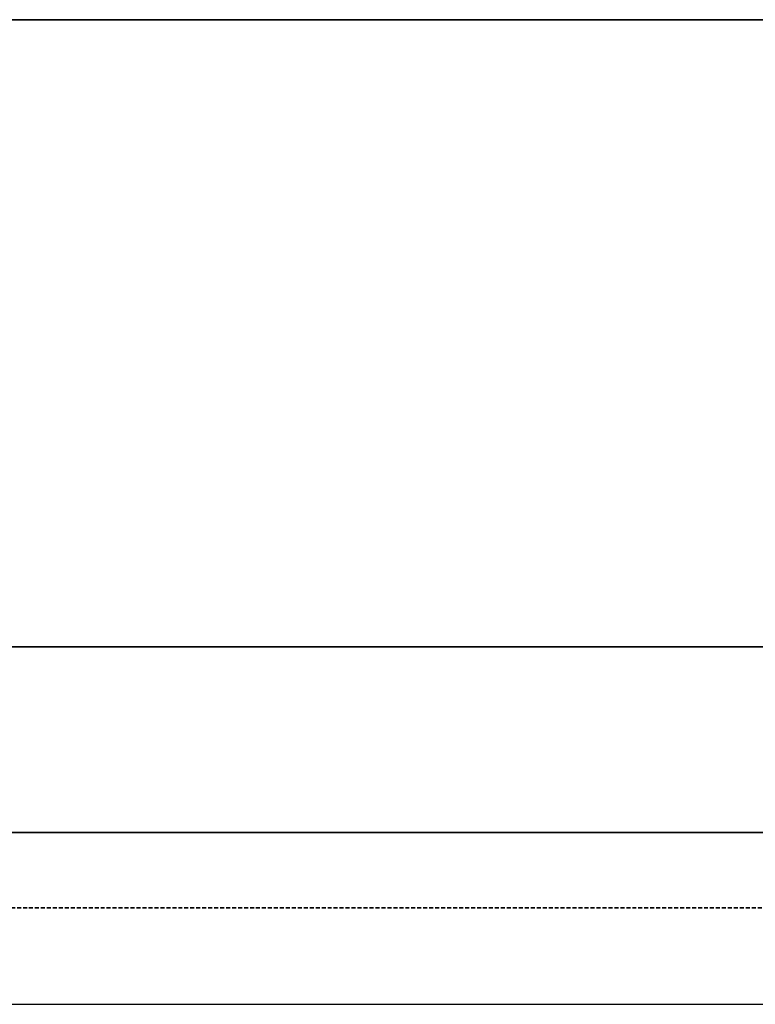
# Model space of a CAD drawing. Header units: millimetres. Extents: x 60394 to 199354, y 20895 to 166073.
# Tile 222 of 256: x 137404 to 137991, y 20895 to 21680. Entities that reach past the tile are written whole.
import ezdxf

# ---------------------------------------------------------------- set-up
doc = ezdxf.new("R2010")
doc.units = ezdxf.units.MM
doc.linetypes.add('VERDECKT', pattern=[9.525, 6.35, -3.175])
for name, color, linetype, lineweight in [('UT_SCHÉMA_PŘÍVOD', 10, 'Continuous', 35), ('UT_SCHÉMA_ZPÁTEČKA', 172, 'VERDECKT', 35), ('UT_ZAŘÍZENÍ - OT', 3, 'Continuous', 35)]:
    doc.layers.add(name, color=color, linetype=linetype, lineweight=lineweight)

msp = doc.modelspace()

# ---------------------------------------------------------------- linework, layer by layer
msp.add_line((64740.61, 20895.36), (199354.39, 20895.36))
at = {"layer": 'UT_SCHÉMA_PŘÍVOD'}
msp.add_line((132395.91, 21032.25), (138322.72, 21032.25), dxfattribs=at)
at = {"layer": 'UT_SCHÉMA_ZPÁTEČKA', "ltscale": 0.5}
msp.add_line((132320.67, 20972.34), (138389.76, 20972.34), dxfattribs=at)
at = {"layer": 'UT_ZAŘÍZENÍ - OT', "linetype": 'Continuous'}
for p, q in [((136656.73, 21680.17), (138456.73, 21680.17)), ((138456.73, 21180.17), (136656.73, 21180.17))]:
    msp.add_line(p, q, dxfattribs=at)

doc.saveas('drawing.dxf')
